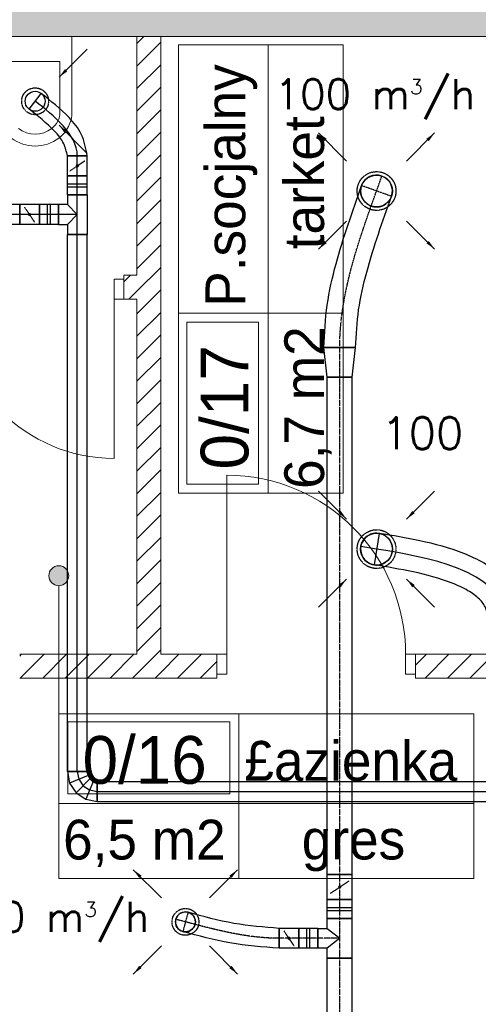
# Model space of a CAD drawing. Header units: millimetres. Extents: x -4612887 to -4536833, y -5457376 to -5415716.
# Tile 23 of 144: x -4597546 to -4595239, y -5446903 to -5441954. Entities that reach past the tile are written whole.
import ezdxf

# ---------------------------------------------------------------- set-up
doc = ezdxf.new("R2010")
doc.units = ezdxf.units.MM
doc.header["$MEASUREMENT"] = 0
doc.linetypes.add('DASHDOT', pattern=[1, 0.5, -0.25, 0, -0.25])
doc.linetypes.add('DASHED', pattern=[0.75, 0.5, -0.25])
doc.layers.get('0').update_dxf_attribs({"color": 8, "lineweight": 18})
for name, color, linetype, lineweight in [('FLUID-N1', 7, 'Continuous', 30), ('FLUID-N1-150-ARRGR', 7, 'Continuous', 25), ('FLUID-W1', 7, 'Continuous', 30), ('FLUID-W1-160-ARRGR', 7, 'Continuous', 25), ('FLUID-WT1', 7, 'Continuous', 30), ('FLUID-WT1-160-ARRGR', 7, 'Continuous', 25), ('Linia', 8, 'Continuous', 18), ('Strefy', 8, 'Continuous', 18), ('TECHNOLOGIA', 8, 'Continuous', 18), ('Ściany wewnętrzne', 7, 'Continuous', 18)]:
    doc.layers.add(name, color=color, linetype=linetype, lineweight=lineweight)
for name, color, linetype in [('FLUID-N1-SYM', 7, 'Continuous'), ('FLUID-w1-SYM', 7, 'Continuous'), ('FLUID-WT1-SYM', 7, 'Continuous')]:
    doc.layers.add(name, color=color, linetype=linetype)
doc.styles.add('FDBES', font='simplex.shx')
doc.styles.add('GENERATED_STYLE_3', font='txt')
doc.styles.add('GENERATED_STYLE_4', font='txt')
doc.linetypes.add('ZIGZAG', pattern='A,0.0001,-0.2,[131,ltypeshp.shx,S=0.2,R=0,X=-0.2,Y=0],-0.4,[131,ltypeshp.shx,S=0.2,R=180,X=0.2,Y=0],-0.2', length=0.8001)
doc.dimstyles.new('FDBES', dxfattribs={"dimscale": 50, "dimtxt": 4, "dimasz": 2.5, "dimexe": 0.8, "dimexo": 2, "dimgap": 1, "dimtad": 1, "dimdsep": 46, "dimtxsty": 'FDBES', "dimcen": 2.5, "dimclrd": 4, "dimclre": 5, "dimadec": 0, "dimazin": 0, "dimtfac": 1, "dimtmove": 0, "dimatfit": 3, "dimfxl": 1, "dimarcsym": 0})
pattern_1 = [(45, (-4559356.9, -5416807.61), (-56.56854, 56.56854), [])]

# ---------------------------------------------------------------- blocks, each defined once
blk = doc.blocks.new('*U716')
at = {"color": 7, "linetype": 'DASHED'}
blk.add_circle((0, 0), 67.5, dxfattribs=at)
at = {"color": 0, "linetype": 'ByBlock', "lineweight": -2}
blk.add_circle((0, 0), 50, dxfattribs=at)
blk = doc.blocks.new('*U708')
at = {"color": 222, "linetype": 'Continuous', "lineweight": -2}
for p, q in [((-1350, -50), (-1350, 50)), ((1350, 50), (1350, -50))]:
    blk.add_line(p, q, dxfattribs=at)
at = {"color": 0, "linetype": 'ByBlock', "lineweight": -2}
for p, q in [((-1350, 50), (1350, 50)), ((-1350, -50), (1350, -50))]:
    blk.add_line(p, q, dxfattribs=at)
at = {"layer": 'FLUID-WT1-SYM', "color": 7, "linetype": 'Continuous'}
blk.add_line((-1350, 0), (1350, 0), dxfattribs=at)
blk = doc.blocks.new('*U715')
at = {"color": 222, "linetype": 'Continuous', "lineweight": -2}
for p, q in [((-100, -50), (-100, 50)), ((-50, 95), (50, 95)), ((100, 50), (100, -50))]:
    blk.add_line(p, q, dxfattribs=at)
at = {"color": 0, "linetype": 'ByBlock', "lineweight": -2}
for p, q in [((-50, 50), (-100, 50)), ((-50, 95), (-50, 50)), ((50, 50), (50, 95)), ((100, 50), (50, 50)), ((100, -50), (-100, -50))]:
    blk.add_line(p, q, dxfattribs=at)
at = {"color": 7, "linetype": 'Continuous'}
for p, q in [((-50, 50), (0, 0)), ((0, 0), (50, 50))]:
    blk.add_line(p, q, dxfattribs=at)
at = {"layer": 'FLUID-WT1-SYM', "color": 7, "linetype": 'Continuous'}
for p, q in [((0, 0), (0, 95)), ((-100, 0), (100, 0))]:
    blk.add_line(p, q, dxfattribs=at)
blk = doc.blocks.new('*U714')
at = {"color": 222, "linetype": 'Continuous', "lineweight": -2}
for p, q in [((-50, -50), (-50, 50)), ((50, 50), (50, -50))]:
    blk.add_line(p, q, dxfattribs=at)
at = {"color": 0, "linetype": 'ByBlock', "lineweight": -2}
for p, q in [((-50, 50), (50, 50)), ((-50, -50), (50, -50))]:
    blk.add_line(p, q, dxfattribs=at)
at = {"color": 7, "linetype": 'DASHED'}
blk.add_line((-25, 37.5), (25, -37.5), dxfattribs=at)
at = {"color": 7, "linetype": 'Continuous'}
blk.add_lwpolyline([(-4, 0, 8, 8, 1), (4, 0, 8, 8, 1)], format="xyseb", close=True, dxfattribs=at)
at = {"layer": 'FLUID-WT1-SYM', "color": 7, "linetype": 'Continuous'}
blk.add_line((-50, 0), (50, 0), dxfattribs=at)
blk = doc.blocks.new('*U713')
at = {"color": 222, "linetype": 'Continuous', "lineweight": -2}
for p, q in [((-47.5, -50), (-47.5, 50)), ((47.5, 50), (47.5, -50))]:
    blk.add_line(p, q, dxfattribs=at)
at = {"color": 0, "linetype": 'ByBlock', "lineweight": -2}
for p, q in [((-47.5, 50), (47.5, 50)), ((-47.5, -50), (47.5, -50))]:
    blk.add_line(p, q, dxfattribs=at)
at = {"color": 7, "linetype": 'Continuous'}
for p, q in [((-7.5, 50), (-7.5, -50)), ((7.5, 50), (7.5, -50))]:
    blk.add_line(p, q, dxfattribs=at)
at = {"layer": 'FLUID-WT1-SYM', "color": 7, "linetype": 'Continuous'}
blk.add_line((-47.5, 0), (47.5, 0), dxfattribs=at)
blk = doc.blocks.new('*U712')
at = {"color": 222, "linetype": 'Continuous', "lineweight": -2}
for p, q in [((-50, -50), (-50, 50)), ((50, 50), (50, -50))]:
    blk.add_line(p, q, dxfattribs=at)
at = {"color": 0, "linetype": 'ByBlock', "lineweight": -2}
for p, q in [((-50, 50), (50, 50)), ((-50, -50), (50, -50))]:
    blk.add_line(p, q, dxfattribs=at)
at = {"color": 7, "linetype": 'DASHED'}
blk.add_line((-25, 37.5), (25, -37.5), dxfattribs=at)
at = {"color": 7, "linetype": 'Continuous'}
blk.add_lwpolyline([(-4, 0, 8, 8, 1), (4, 0, 8, 8, 1)], format="xyseb", close=True, dxfattribs=at)
at = {"layer": 'FLUID-WT1-SYM', "color": 7, "linetype": 'Continuous'}
blk.add_line((-50, 0), (50, 0), dxfattribs=at)
blk = doc.blocks.new('*U711')
at = {"color": 222, "linetype": 'Continuous', "lineweight": -2}
for p, q in [((-47.5, -50), (-47.5, 50)), ((47.5, 50), (47.5, -50))]:
    blk.add_line(p, q, dxfattribs=at)
at = {"color": 0, "linetype": 'ByBlock', "lineweight": -2}
for p, q in [((-47.5, 50), (47.5, 50)), ((-47.5, -50), (47.5, -50))]:
    blk.add_line(p, q, dxfattribs=at)
at = {"color": 7, "linetype": 'Continuous'}
for p, q in [((-7.5, 50), (-7.5, -50)), ((7.5, 50), (7.5, -50))]:
    blk.add_line(p, q, dxfattribs=at)
at = {"layer": 'FLUID-WT1-SYM', "color": 7, "linetype": 'Continuous'}
blk.add_line((-47.5, 0), (47.5, 0), dxfattribs=at)
blk = doc.blocks.new('*U710')
at = {"color": 222, "linetype": 'Continuous', "lineweight": -2}
for p, q in [((-450, -50), (-450, 50)), ((450, 50), (450, -50))]:
    blk.add_line(p, q, dxfattribs=at)
at = {"color": 0, "linetype": 'ByBlock', "lineweight": -2}
for p, q in [((-450, 50), (450, 50)), ((-450, -50), (450, -50))]:
    blk.add_line(p, q, dxfattribs=at)
at = {"layer": 'FLUID-WT1-SYM', "color": 7, "linetype": 'Continuous'}
blk.add_line((-450, 0), (450, 0), dxfattribs=at)
blk = doc.blocks.new('*U709')
at = {"color": 222, "linetype": 'Continuous', "lineweight": -2}
blk.add_line((84.1, 171.3), (163.5, 110.4), dxfattribs=at)
at = {"color": 0, "linetype": 'ByBlock', "lineweight": -2}
blk.add_ellipse((-150.8, -71.4), major_axis=(0, 50), ratio=0.04222, dxfattribs=at)
at = {"color": 222, "linetype": 'ZIGZAG', "lineweight": -2, "ltscale": 50}
for points in [[(-150.8, -21.4), (-89.9, -3.5), (-25.9, 44), (84.1, 171.3)], [(-150.8, -121.4), (-42.2, -91.4), (41.7, -29.7), (163.5, 110.4)]]:
    blk.add_spline(points, degree=3, dxfattribs=at)
at = {"layer": 'FLUID-WT1-SYM', "color": 7, "linetype": 'Continuous'}
for p, q in [((-150.8, -121.4), (-150.8, -21.4)), ((-150.8, -71.4), (-152.9, -71.4))]:
    blk.add_line(p, q, dxfattribs=at)
at = {"layer": 'FLUID-WT1-SYM', "color": 7, "linetype": 'Continuous', "start_tangent": (1, 0), "end_tangent": (0.608724, 0.793382)}
blk.add_spline([(-150.8, -71.4), (0, 0), (123.8, 140.9)], degree=3, dxfattribs=at)
blk = doc.blocks.new('*U707')
at = {"color": 222, "linetype": 'Continuous', "lineweight": -2}
for p, q in [((-75, -25), (-75, 75)), ((75, -75), (-25, -75))]:
    blk.add_line(p, q, dxfattribs=at)
at = {"color": 0, "linetype": 'ByBlock', "lineweight": -2}
for p, q in [((-17.6, 63.6), (-75, 75)), ((31.1, 31.1), (-17.6, 63.6)), ((63.6, -17.6), (31.1, 31.1)), ((-55.9, -28.8), (-75, -25)), ((-39.6, -39.6), (-55.9, -28.8)), ((-28.8, -55.9), (-39.6, -39.6)), ((75, -75), (63.6, -17.6)), ((-25, -75), (-28.8, -55.9))]:
    blk.add_line(p, q, dxfattribs=at)
at = {"color": 7, "linetype": 'Continuous'}
for p, q in [((-55.9, -28.8), (-17.6, 63.6)), ((-39.6, -39.6), (31.1, 31.1)), ((-28.8, -55.9), (63.6, -17.6))]:
    blk.add_line(p, q, dxfattribs=at)
at = {"layer": 'FLUID-WT1-SYM', "color": 7, "linetype": 'Continuous'}
for p, q in [((-36.7, 17.4), (-75, 25)), ((-4.3, -4.3), (-36.7, 17.4)), ((17.4, -36.7), (-4.3, -4.3)), ((25, -75), (17.4, -36.7))]:
    blk.add_line(p, q, dxfattribs=at)
blk = doc.blocks.new('*U748')
at = {"color": 222, "linetype": 'Continuous', "lineweight": -2}
for p, q in [((-1750, -50), (-1750, 50)), ((1750, 50), (1750, -50))]:
    blk.add_line(p, q, dxfattribs=at)
at = {"color": 0, "linetype": 'ByBlock', "lineweight": -2}
for p, q in [((-1750, 50), (1750, 50)), ((-1750, -50), (1750, -50))]:
    blk.add_line(p, q, dxfattribs=at)
at = {"layer": 'FLUID-WT1-SYM', "color": 7, "linetype": 'Continuous'}
blk.add_line((-1750, 0), (1750, 0), dxfattribs=at)
blk = doc.blocks.new('*U917')
at = {"color": 7, "linetype": 'DASHED'}
blk.add_circle((0, 0), 67.5, dxfattribs=at)
at = {"color": 0, "linetype": 'ByBlock', "lineweight": -2}
blk.add_circle((0, 0), 50, dxfattribs=at)
blk = doc.blocks.new('*U902')
at = {"color": 7, "linetype": 'DASHED'}
blk.add_circle((0, 0), 97.5, dxfattribs=at)
at = {"color": 0, "linetype": 'ByBlock', "lineweight": -2}
blk.add_circle((0, 0), 80, dxfattribs=at)
blk = doc.blocks.new('*U900')
at = {"color": 162, "linetype": 'Continuous', "lineweight": -2}
for p, q in [((-150, -62.5), (-150, 62.5)), ((150, 62.5), (150, -62.5))]:
    blk.add_line(p, q, dxfattribs=at)
at = {"color": 0, "linetype": 'ByBlock', "lineweight": -2}
for p, q in [((-150, 62.5), (150, 62.5)), ((-150, -62.5), (150, -62.5))]:
    blk.add_line(p, q, dxfattribs=at)
at = {"layer": 'FLUID-N1-SYM', "color": 7, "linetype": 'DASHDOT'}
blk.add_line((-150, 0), (150, 0), dxfattribs=at)
blk = doc.blocks.new('*U899')
at = {"color": 162, "linetype": 'Continuous', "lineweight": -2}
for p, q in [((-50, 110), (50, 110)), ((-100, -62.5), (-100, 62.5)), ((100, 62.5), (100, -62.5))]:
    blk.add_line(p, q, dxfattribs=at)
at = {"color": 0, "linetype": 'ByBlock', "lineweight": -2}
for p, q in [((-50, 62.5), (-50, 110)), ((50, 110), (50, 62.5)), ((-100, 62.5), (-50, 62.5)), ((50, 62.5), (100, 62.5)), ((-100, -62.5), (100, -62.5))]:
    blk.add_line(p, q, dxfattribs=at)
at = {"color": 7, "linetype": 'Continuous'}
for p, q in [((0, 0), (-50, 62.5)), ((50, 62.5), (0, 0))]:
    blk.add_line(p, q, dxfattribs=at)
at = {"layer": 'FLUID-N1-SYM', "color": 7, "linetype": 'DASHDOT'}
for p, q in [((0, 0), (0, 110)), ((-100, 0), (100, 0))]:
    blk.add_line(p, q, dxfattribs=at)
blk = doc.blocks.new('*U898')
at = {"color": 162, "linetype": 'Continuous', "lineweight": -2}
for p, q in [((-62.5, -62.5), (-62.5, 62.5)), ((62.5, 62.5), (62.5, -62.5))]:
    blk.add_line(p, q, dxfattribs=at)
at = {"color": 0, "linetype": 'ByBlock', "lineweight": -2}
for p, q in [((-62.5, 62.5), (62.5, 62.5)), ((-62.5, -62.5), (62.5, -62.5))]:
    blk.add_line(p, q, dxfattribs=at)
at = {"color": 7, "linetype": 'DASHED'}
blk.add_line((-31.25, 46.875), (31.25, -46.875), dxfattribs=at)
at = {"color": 7, "linetype": 'Continuous'}
blk.add_lwpolyline([(-4, 0, 8, 8, 1), (4, 0, 8, 8, 1)], format="xyseb", close=True, dxfattribs=at)
at = {"layer": 'FLUID-N1-SYM', "color": 7, "linetype": 'DASHDOT'}
blk.add_line((-62.5, 0), (62.5, 0), dxfattribs=at)
blk = doc.blocks.new('*U897')
at = {"color": 162, "linetype": 'Continuous', "lineweight": -2}
for p, q in [((-47.5, -62.5), (-47.5, 62.5)), ((47.5, 62.5), (47.5, -62.5))]:
    blk.add_line(p, q, dxfattribs=at)
at = {"color": 0, "linetype": 'ByBlock', "lineweight": -2}
for p, q in [((-47.5, 62.5), (47.5, 62.5)), ((-47.5, -62.5), (47.5, -62.5))]:
    blk.add_line(p, q, dxfattribs=at)
at = {"color": 7, "linetype": 'Continuous'}
for p, q in [((-7.5, 62.5), (-7.5, -62.5)), ((7.5, 62.5), (7.5, -62.5))]:
    blk.add_line(p, q, dxfattribs=at)
at = {"layer": 'FLUID-N1-SYM', "color": 7, "linetype": 'DASHDOT'}
blk.add_line((-47.5, 0), (47.5, 0), dxfattribs=at)
blk = doc.blocks.new('*U896')
at = {"color": 162, "linetype": 'Continuous', "lineweight": -2}
for p, q in [((-50, -50), (-50, 50)), ((50, 50), (50, -50))]:
    blk.add_line(p, q, dxfattribs=at)
at = {"color": 0, "linetype": 'ByBlock', "lineweight": -2}
for p, q in [((-50, 50), (50, 50)), ((-50, -50), (50, -50))]:
    blk.add_line(p, q, dxfattribs=at)
at = {"color": 7, "linetype": 'DASHED'}
blk.add_line((-25, 37.5), (25, -37.5), dxfattribs=at)
at = {"color": 7, "linetype": 'Continuous'}
blk.add_lwpolyline([(-4, 0, 8, 8, 1), (4, 0, 8, 8, 1)], format="xyseb", close=True, dxfattribs=at)
at = {"layer": 'FLUID-N1-SYM', "color": 7, "linetype": 'DASHDOT'}
blk.add_line((-50, 0), (50, 0), dxfattribs=at)
blk = doc.blocks.new('*U895')
at = {"color": 162, "linetype": 'Continuous', "lineweight": -2}
for p, q in [((-47.5, -50), (-47.5, 50)), ((47.5, 50), (47.5, -50))]:
    blk.add_line(p, q, dxfattribs=at)
at = {"color": 0, "linetype": 'ByBlock', "lineweight": -2}
for p, q in [((-47.5, 50), (47.5, 50)), ((-47.5, -50), (47.5, -50))]:
    blk.add_line(p, q, dxfattribs=at)
at = {"color": 7, "linetype": 'Continuous'}
for p, q in [((-7.5, 50), (-7.5, -50)), ((7.5, 50), (7.5, -50))]:
    blk.add_line(p, q, dxfattribs=at)
at = {"layer": 'FLUID-N1-SYM', "color": 7, "linetype": 'DASHDOT'}
blk.add_line((-47.5, 0), (47.5, 0), dxfattribs=at)
blk = doc.blocks.new('*U894')
at = {"color": 162, "linetype": 'Continuous', "lineweight": -2}
for p, q in [((-1250, -62.5), (-1250, 62.5)), ((1250, 62.5), (1250, -62.5))]:
    blk.add_line(p, q, dxfattribs=at)
at = {"color": 0, "linetype": 'ByBlock', "lineweight": -2}
for p, q in [((-1250, 62.5), (1250, 62.5)), ((-1250, -62.5), (1250, -62.5))]:
    blk.add_line(p, q, dxfattribs=at)
at = {"layer": 'FLUID-N1-SYM', "color": 7, "linetype": 'DASHDOT'}
blk.add_line((-1250, 0), (1250, 0), dxfattribs=at)
blk = doc.blocks.new('*U893')
at = {"color": 0, "linetype": 'ByBlock', "lineweight": -2}
for p, q in [((-75, 62.5), (75, 80)), ((-75, -62.5), (75, -80))]:
    blk.add_line(p, q, dxfattribs=at)
at = {"color": 162, "linetype": 'Continuous', "lineweight": -2}
for p, q in [((-75, -62.5), (-75, 62.5)), ((75, 80), (75, -80))]:
    blk.add_line(p, q, dxfattribs=at)
at = {"layer": 'FLUID-N1-SYM', "color": 7, "linetype": 'DASHDOT'}
blk.add_line((-75, 0), (75, 0), dxfattribs=at)
blk = doc.blocks.new('*U1130')
at = {"color": 162, "linetype": 'Continuous', "lineweight": -2}
blk.add_line((471.2, -32.5), (471.2, -132.5), dxfattribs=at)
at = {"color": 0, "linetype": 'ByBlock', "lineweight": -2}
blk.add_arc((0, 0), 50, 75.1786, 255.1786, dxfattribs=at)
at = {"color": 7, "linetype": 'DASHED', "lineweight": -2}
blk.add_arc((0, 0), 50, 255.1786, 75.1786, dxfattribs=at)
at = {"color": 162, "linetype": 'ZIGZAG', "lineweight": -2, "ltscale": 50}
for points in [[(471.2, -32.5), (243.3, -7.5), (12.8, 48.3)], [(471.2, -132.5), (223.9, -105.6), (-12.8, -48.3)]]:
    blk.add_spline(points, degree=3, dxfattribs=at)
at = {"layer": 'FLUID-N1-SYM', "color": 7, "linetype": 'DASHDOT'}
for p, q in [((0, 0), (-48.3, 12.8)), ((12.8, 48.3), (-12.8, -48.3))]:
    blk.add_line(p, q, dxfattribs=at)
at = {"layer": 'FLUID-N1-SYM', "color": 7, "linetype": 'DASHDOT', "start_tangent": (-1, 0), "end_tangent": (-0.966728, 0.255807)}
blk.add_spline([(471.2, -82.5), (0, 0)], degree=3, dxfattribs=at)
blk = doc.blocks.new('*U1131')
at = {"color": 162, "linetype": 'Continuous', "lineweight": -2}
blk.add_line((-105.2, -786.2), (-265.2, -786.2), dxfattribs=at)
at = {"color": 0, "linetype": 'ByBlock', "lineweight": -2}
blk.add_arc((0, 0), 80, 340.2927, 160.2927, dxfattribs=at)
at = {"color": 7, "linetype": 'DASHED', "lineweight": -2}
blk.add_arc((0, 0), 80, 160.2927, 340.2927, dxfattribs=at)
at = {"color": 162, "linetype": 'ZIGZAG', "lineweight": -2, "ltscale": 50}
for points in [[(-265.2, -786.2), (-248.1, -573.3), (-203.9, -366.6), (-75.3, 27)], [(-105.2, -786.2), (-90, -597.7), (-49.3, -407.8), (75.3, -27)]]:
    blk.add_spline(points, degree=3, dxfattribs=at)
at = {"layer": 'FLUID-N1-SYM', "color": 7, "linetype": 'DASHDOT'}
for p, q in [((0, 0), (27, 75.3)), ((75.3, -27), (-75.3, 27))]:
    blk.add_line(p, q, dxfattribs=at)
at = {"layer": 'FLUID-N1-SYM', "color": 7, "linetype": 'DASHDOT', "start_tangent": (0, 1), "end_tangent": (0.337215, 0.941428)}
blk.add_spline([(-185.2, -786.2), (0, 0)], degree=3, dxfattribs=at)
blk = doc.blocks.new('*U757')
at = {"color": 7, "linetype": 'DASHED'}
blk.add_circle((0, 0), 97.5, dxfattribs=at)
at = {"color": 0, "linetype": 'ByBlock', "lineweight": -2}
blk.add_circle((0, 0), 80, dxfattribs=at)
blk = doc.blocks.new('*U758')
at = {"color": 32, "linetype": 'Continuous', "lineweight": -2}
blk.add_line((720.1, -346.2), (560.1, -346.2), dxfattribs=at)
at = {"color": 0, "linetype": 'ByBlock', "lineweight": -2}
blk.add_arc((0, 0), 80, 80.7988, 260.7988, dxfattribs=at)
at = {"color": 7, "linetype": 'DASHED', "lineweight": -2}
blk.add_arc((0, 0), 80, 260.7988, 80.7988, dxfattribs=at)
at = {"color": 32, "linetype": 'ZIGZAG', "lineweight": -2, "ltscale": 50}
for points in [[(720.1, -346.2), (695.2, -230.1), (629.9, -138.4), (541.3, -71.4), (439.2, -22.3), (217.9, 41.9), (12.8, 79)], [(560.1, -346.2), (549.6, -296.5), (517.5, -252.2), (460, -209.2), (380.4, -171.1), (184.2, -114.6), (-12.8, -79)]]:
    blk.add_spline(points, degree=3, dxfattribs=at)
at = {"layer": 'FLUID-w1-SYM', "color": 7, "linetype": 'Continuous'}
for p, q in [((12.8, 79), (-12.8, -79)), ((0, 0), (-79, 12.8))]:
    blk.add_line(p, q, dxfattribs=at)
at = {"layer": 'FLUID-w1-SYM', "color": 7, "linetype": 'Continuous', "start_tangent": (0, 1), "end_tangent": (-0.987133, 0.159902)}
blk.add_spline([(640.1, -346.2), (0, 0)], degree=3, dxfattribs=at)
blk = doc.blocks.new('Linia_1', base_point=(-4597348.9, -5445442.9))
at = {"layer": 'Linia', "linetype": 'Continuous'}
blk.add_hatch(color=256, dxfattribs=at).paths.add_polyline_path([(-4597298.9, -5444749.1), (-4597302.7, -5444730), (-4597313.5, -5444713.7), (-4597329.7, -5444702.9), (-4597348.9, -5444699.1), (-4597368, -5444702.9), (-4597384.2, -5444713.7), (-4597395.1, -5444730), (-4597398.9, -5444749.1), (-4597395.1, -5444768.2), (-4597384.2, -5444784.4), (-4597368, -5444795.3), (-4597348.9, -5444799.1), (-4597329.7, -5444795.3), (-4597313.5, -5444784.4), (-4597302.7, -5444768.2)])
blk.add_line((-4597348.9, -5445442.9), (-4597348.9, -5444799.1), dxfattribs=at)
blk.add_circle((-4597348.9, -5444749.1), 50, dxfattribs=at)

msp = doc.modelspace()

# ---------------------------------------------------------------- hatches: boundary and pattern name
at = {"layer": 'Ściany wewnętrzne', "linetype": 'Continuous'}
h = msp.add_hatch(dxfattribs=at)
h.set_pattern_fill('BETON_ZBROJONY', color=8, style=0, pattern_type=2)
h.set_pattern_definition([(45, (-4559356.9, -5416807.61), (-70.71068, 70.71068), []), (45, (-4559392.25, -5416772.26), (-70.71068, 70.71068), [75, -25])])
h.paths.add_polyline_path([(-4603450.7, -5441789.1), (-4603450.7, -5442039.1), (-4593275.7, -5442039.1), (-4593275.7, -5441789.1)])
h = msp.add_hatch(dxfattribs=at)
h.set_pattern_fill('BLOCZKI_CERAMICZNE', color=8, style=0, pattern_type=2)
h.set_pattern_definition(pattern_1)
h.paths.add_polyline_path([(-4596835.7, -5445264.1), (-4596835.7, -5442039.1), (-4596955.7, -5442039.1), (-4596955.7, -5445264.1)])
h = msp.add_hatch(dxfattribs=at)
h.set_pattern_fill('BLOCZKI_CERAMICZNE', color=8, style=0, pattern_type=2)
h.set_pattern_definition(pattern_1)
h.paths.add_polyline_path([(-4596955.7, -5443239.1), (-4597021.2, -5443239.1), (-4597021.2, -5443259.1), (-4597021.2, -5443359.1), (-4596955.7, -5443359.1)])
h = msp.add_hatch(dxfattribs=at)
h.set_pattern_fill('BLOCZKI_CERAMICZNE', color=8, style=0, pattern_type=2)
h.set_pattern_definition(pattern_1)
h.paths.add_polyline_path([(-4597545.7, -5445144.1), (-4597545.7, -5445244.1), (-4597545.7, -5445264.1), (-4596955.7, -5445264.1), (-4596955.7, -5445144.1)])
h = msp.add_hatch(dxfattribs=at)
h.set_pattern_fill('BLOCZKI_CERAMICZNE', color=8, style=0, pattern_type=2)
h.set_pattern_definition(pattern_1)
h.paths.add_polyline_path([(-4596835.7, -5445144.1), (-4596835.7, -5445264.1), (-4596554.2, -5445264.1), (-4596554.2, -5445244.1), (-4596554.2, -5445144.1)])
h = msp.add_hatch(dxfattribs=at)
h.set_pattern_fill('BLOCZKI_CERAMICZNE', color=8, style=0, pattern_type=2)
h.set_pattern_definition(pattern_1)
h.paths.add_polyline_path([(-4595554.2, -5445144.1), (-4595554.2, -5445244.1), (-4595554.2, -5445264.1), (-4594665.3, -5445264.1), (-4594665.3, -5445144.1)])

# ---------------------------------------------------------------- linework, layer by layer
at = {"layer": 'Strefy', "color": 8, "linetype": 'Continuous'}
for p, q in [((-4596747, -5444334.5), (-4596747, -5442081.3)), ((-4596747, -5442081.3), (-4595918.7, -5442081.3)), ((-4596295.2, -5444334.5), (-4596295.2, -5442081.3)), ((-4595918.7, -5442081.3), (-4595918.7, -5444334.5)), ((-4596747, -5443429.2), (-4595918.7, -5443429.2)), ((-4596705.6, -5444289.2), (-4596705.6, -5443474.5)), ((-4596705.6, -5443474.5), (-4596344.2, -5443474.5)), ((-4596344.2, -5443474.5), (-4596344.2, -5444289.2)), ((-4596344.2, -5444289.2), (-4596705.6, -5444289.2)), ((-4595918.7, -5444334.5), (-4596747, -5444334.5)), ((-4597348.9, -5445442.9), (-4595261.7, -5445442.9)), ((-4597348.9, -5446271.2), (-4597348.9, -5445442.9)), ((-4597303.6, -5445484.3), (-4596488.9, -5445484.3)), ((-4597303.6, -5445845.8), (-4597303.6, -5445484.3)), ((-4596488.9, -5445484.3), (-4596488.9, -5445845.8)), ((-4596443.6, -5445442.9), (-4596443.6, -5446271.2)), ((-4595261.7, -5445442.9), (-4595261.7, -5446271.2)), ((-4596488.9, -5445845.8), (-4597303.6, -5445845.8)), ((-4597348.9, -5445894.7), (-4595261.7, -5445894.7)), ((-4595261.7, -5446271.2), (-4597348.9, -5446271.2))]:
    msp.add_line(p, q, dxfattribs=at)
at = {"layer": 'TECHNOLOGIA', "color": 8, "linetype": 'Continuous'}
for p, q in [((-4597653, -5442039.1), (-4597283, -5442039.1)), ((-4597283, -5442419.1), (-4597283, -5442039.1)), ((-4597593, -5442164.1), (-4597343, -5442164.1)), ((-4597343, -5442164.1), (-4597343, -5442419.1))]:
    msp.add_line(p, q, dxfattribs=at)
for centre, radius, start, end in [((-4597445.5, -5442419.1), 102.5, 306.8699, 0), ((-4597445.5, -5442419.1), 162.5, 306.8699, 0), ((-4597468, -5442389.1), 140, 233.1301, 306.8699), ((-4597468, -5442389.1), 200, 233.134, 306.8699)]:
    msp.add_arc(centre, radius, start, end, dxfattribs=at)
at = {"layer": 'Ściany wewnętrzne', "color": 8, "linetype": 'Continuous'}
for p, q in [((-4597021.2, -5443259.1), (-4597021.2, -5443239.1)), ((-4597071.2, -5443359.1), (-4597071.2, -5443259.1)), ((-4597071.2, -5443259.1), (-4597021.2, -5443259.1)), ((-4597021.2, -5443359.1), (-4597021.2, -5443259.1)), ((-4597021.2, -5443259.1), (-4597021.2, -5443359.1)), ((-4597021.2, -5443359.1), (-4597021.2, -5443259.1)), ((-4597021.2, -5443359.1), (-4597071.2, -5443359.1)), ((-4597071.2, -5443359.1), (-4597071.2, -5444159.1)), ((-4596504.2, -5445144.1), (-4596504.2, -5444244.1)), ((-4596554.2, -5445144.1), (-4596554.2, -5445244.1)), ((-4596554.2, -5445144.1), (-4596504.2, -5445144.1)), ((-4596554.2, -5445244.1), (-4596554.2, -5445144.1)), ((-4596554.2, -5445144.1), (-4596554.2, -5445244.1)), ((-4596504.2, -5445144.1), (-4596504.2, -5445244.1)), ((-4595604.2, -5445244.1), (-4595604.2, -5445144.1)), ((-4595604.2, -5445144.1), (-4595554.2, -5445144.1)), ((-4595554.2, -5445144.1), (-4595554.2, -5445244.1)), ((-4595554.2, -5445144.1), (-4595554.2, -5445244.1)), ((-4595554.2, -5445144.1), (-4595554.2, -5445244.1)), ((-4596554.2, -5445244.1), (-4596554.2, -5445264.1)), ((-4596504.2, -5445244.1), (-4596554.2, -5445244.1)), ((-4595554.2, -5445244.1), (-4595604.2, -5445244.1)), ((-4595554.2, -5445244.1), (-4595554.2, -5445264.1))]:
    msp.add_line(p, q, dxfattribs=at)
at = {"layer": 'Ściany wewnętrzne', "color": 8, "linetype": 'Continuous', "flags": 128}
for points in [[(-4603450.7, -5442039.1), (-4593275.7, -5442039.1)], [(-4596835.7, -5442039.1), (-4596955.7, -5442039.1)], [(-4596955.7, -5442039.1), (-4596955.7, -5443239.1)], [(-4596835.7, -5445144.1), (-4596835.7, -5442039.1)], [(-4596955.7, -5443239.1), (-4597021.2, -5443239.1)], [(-4597021.2, -5443359.1), (-4596955.7, -5443359.1)], [(-4596955.7, -5443359.1), (-4596955.7, -5445144.1)], [(-4596955.7, -5445144.1), (-4597545.7, -5445144.1)], [(-4596554.2, -5445144.1), (-4596835.7, -5445144.1)], [(-4594665.3, -5445144.1), (-4595554.2, -5445144.1)], [(-4597545.7, -5445264.1), (-4596955.7, -5445264.1)], [(-4596955.7, -5445264.1), (-4596835.7, -5445264.1)], [(-4596835.7, -5445264.1), (-4596554.2, -5445264.1)], [(-4595554.2, -5445264.1), (-4594965.7, -5445264.1)]]:
    msp.add_lwpolyline(points, dxfattribs=at)
at = {"layer": 'Ściany wewnętrzne', "color": 8, "linetype": 'Continuous'}
for centre, radius, start, end in [((-4597071.2, -5443359.1), 800, 180, 270), ((-4596504.2, -5445144.1), 900, 0, 90)]:
    msp.add_arc(centre, radius, start, end, dxfattribs=at)

# ---------------------------------------------------------------- block references
at = {"layer": 'FLUID-N1', "color": 162, "linetype": 'Continuous'}
for name, p in [('*U1131', (-4595750.5, -5442815.3)), ('*U1130', (-4596711.9, -5446489.1))]:
    msp.add_blockref(name, p, dxfattribs=at)
for name, p, rotation in [('*U902', (-4595750.5, -5442815.3), 180), ('*U893', (-4595935.7, -5443676.6), 90), ('*U894', (-4595935.7, -5445001.6), 90), ('*U898', (-4595935.7, -5446314.1), 90), ('*U917', (-4596711.9, -5446489.1), 180), ('*U897', (-4595935.7, -5446424.1), 90), ('*U899', (-4595935.7, -5446571.6), 90), ('*U896', (-4596190.7, -5446571.6), 180), ('*U895', (-4596093.2, -5446571.6), 180), ('*U900', (-4595935.7, -5446821.6), 90)]:
    msp.add_blockref(name, p, dxfattribs=dict(at, rotation=rotation))
at = {"layer": 'FLUID-W1', "color": 32, "linetype": 'Continuous', "rotation": 180}
msp.add_blockref('*U757', (-4595750.5, -5444615.3), dxfattribs=at)
at = {"layer": 'FLUID-W1', "color": 32, "linetype": 'Continuous'}
msp.add_blockref('*U758', (-4595750.5, -5444615.3), dxfattribs=at)
at = {"layer": 'FLUID-WT1', "color": 222, "linetype": 'Continuous'}
for name, p, rotation in [('*U716', (-4597468, -5442364.1), 180), ('*U709', (-4597327.1, -5442487.9), 90), ('*U714', (-4597255.7, -5442688.7), 90), ('*U713', (-4597255.7, -5442786.2), 90), ('*U715', (-4597255.7, -5442933.7), 90), ('*U710', (-4597995.7, -5442933.7), 180), ('*U712', (-4597495.7, -5442933.7), 180), ('*U711', (-4597398.2, -5442933.7), 180), ('*U708', (-4597255.7, -5444383.7), 90), ('*U707', (-4597230.7, -5445808.7), 180)]:
    msp.add_blockref(name, p, dxfattribs=dict(at, rotation=rotation))
msp.add_blockref('*U748', (-4595405.7, -5445833.7), dxfattribs=at)
at = {"layer": 'Linia', "color": 8, "linetype": 'Continuous'}
msp.add_blockref('Linia_1', (-4597348.9, -5445442.9), dxfattribs=at)

# ---------------------------------------------------------------- texts
at = {"layer": 'FLUID-N1-150-ARRGR', "color": 60, "char_height": 150, "attachment_point": 5, "style": 'FDBES'}
for s, insert in [('100 m{\\A2;\\H0.5x;3}/h\\P', (-4595759.3, -5442353.3)), ('50 m{\\A2;\\H0.5x;3}/h\\P', (-4597333.4, -5446489.1))]:
    msp.add_mtext(s, dxfattribs=dict(at, insert=insert))
at = {"layer": 'FLUID-W1-160-ARRGR', "color": 60, "insert": (-4595187.6, -5444059), "char_height": 160, "attachment_point": 5, "style": 'FDBES'}
msp.add_mtext('100 m{\\A2;\\H0.5x;3}/h\\P', dxfattribs=at)
at = {"layer": 'Strefy', "color": 8, "linetype": 'Continuous', "attachment_point": 4, "rotation": 90}
for s, insert, char_height, style in [('{P.socjalny}', (-4596480.8, -5443397.1), 200, 'GENERATED_STYLE_3'), ('{tarket}', (-4596113.4, -5443108.2), 200, 'GENERATED_STYLE_3'), ('{6,7 m2}', (-4596095.7, -5444312.9), 200, 'GENERATED_STYLE_3'), ('{0/17}', (-4596513.3, -5444215), 240, 'GENERATED_STYLE_4')]:
    msp.add_mtext(s, dxfattribs=dict(at, insert=insert, char_height=char_height, style=style))
at = {"layer": 'Strefy', "color": 8, "linetype": 'Continuous', "attachment_point": 4}
for s, insert, char_height, style in [('{0/16}', (-4597229.4, -5445676.6), 240, 'GENERATED_STYLE_4'), ('{£azienka}', (-4596415.5, -5445681.2), 200, 'GENERATED_STYLE_3'), ('{6,5 m2}', (-4597327.3, -5446094.2), 200, 'GENERATED_STYLE_3'), ('{gres}', (-4596126.6, -5446105.5), 200, 'GENERATED_STYLE_3')]:
    msp.add_mtext(s, dxfattribs=dict(at, insert=insert, char_height=char_height, style=style))

# ---------------------------------------------------------------- leaders
at = {"layer": 'FLUID-N1-150-ARRGR'}
for points in [[(-4596042.6, -5442523.2), (-4595901.2, -5442664.6)], [(-4595458.4, -5442523.2), (-4595599.8, -5442664.6)], [(-4596042.6, -5443107.5), (-4595901.2, -5442966.1)], [(-4595458.4, -5443107.5), (-4595599.8, -5442966.1)], [(-4596974.1, -5446227), (-4596832.7, -5446368.4)], [(-4596449.8, -5446227), (-4596591.2, -5446368.4)], [(-4596974.1, -5446751.2), (-4596832.7, -5446609.8)], [(-4596449.8, -5446751.2), (-4596591.2, -5446609.8)]]:
    msp.add_leader(points, dimstyle='FDBES', override={"dimscale": 20, "dimclrd": 7}, dxfattribs=at)
at = {"layer": 'FLUID-W1-160-ARRGR'}
for points in [[(-4595901.2, -5444464.6), (-4596042.6, -5444323.2)], [(-4595599.8, -5444464.6), (-4595458.4, -5444323.2)], [(-4595901.2, -5444766.1), (-4596042.6, -5444907.5)], [(-4595599.8, -5444766.1), (-4595458.4, -5444907.5)]]:
    msp.add_leader(points, dimstyle='FDBES', override={"dimscale": 20, "dimclrd": 7}, dxfattribs=at)
at = {"layer": 'FLUID-WT1-160-ARRGR'}
for points in [[(-4597347.3, -5442243.4), (-4597205.8, -5442102)], [(-4597347.3, -5442484.8), (-4597205.8, -5442626.2)]]:
    msp.add_leader(points, dimstyle='FDBES', override={"dimscale": 20, "dimclrd": 7}, dxfattribs=at)

doc.saveas('drawing.dxf')
